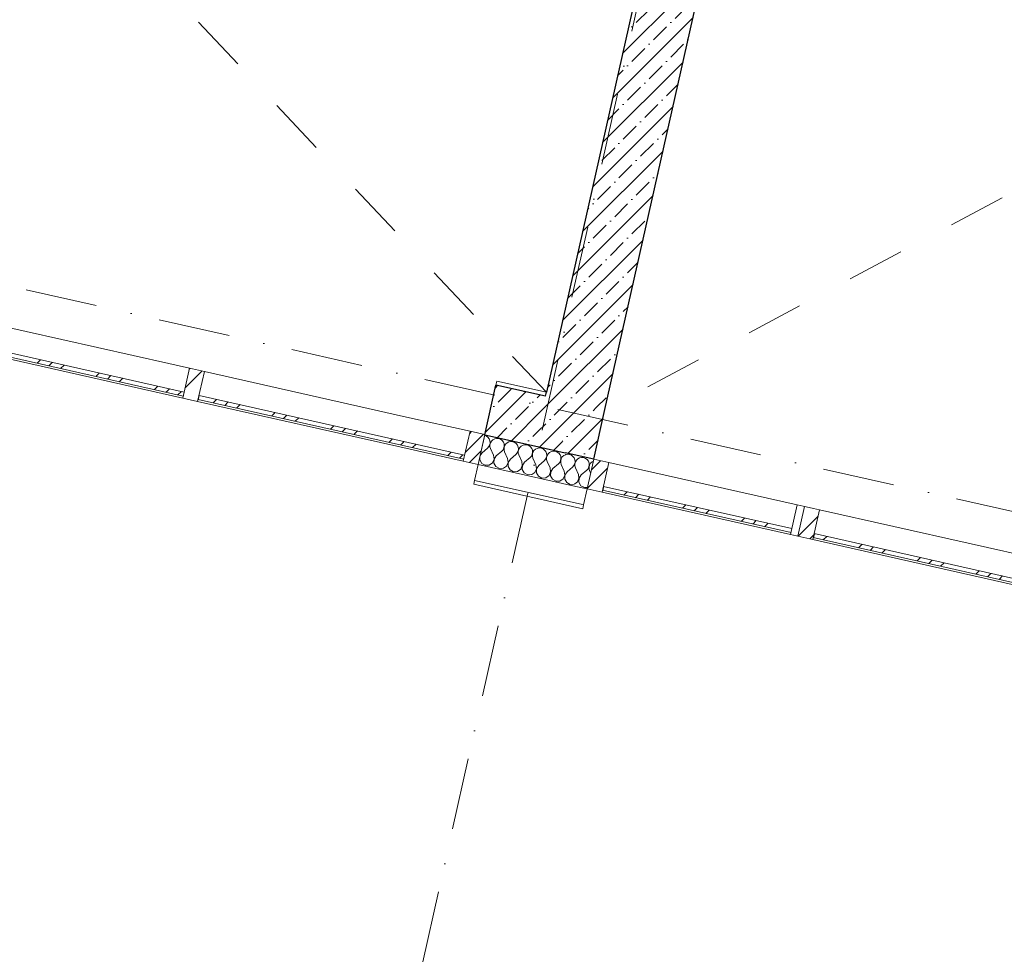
# Model space of a CAD drawing. Header units: millimetres. Extents: x -7218511 to -6645009, y 6003432 to 6221853.
# Tile 26 of 147: x -7177513 to -7172667, y 6131811 to 6136413. Entities that reach past the tile are written whole.
import ezdxf
from ezdxf.enums import TextEntityAlignment as Align

# ---------------------------------------------------------------- set-up
doc = ezdxf.new("R2010")
doc.units = ezdxf.units.MM
doc.header["$MEASUREMENT"] = 0
doc.set_wipeout_variables(frame=1)
for name, pattern in [('Wipeout_Contour', [1000, 0, -1000]), ('Штриховая', [564.444447, 282.222223, -282.222223]), ('Штрихпунктирная', [670.277762, 352.777767, -176.388884, 0, -141.111112])]:
    doc.linetypes.add(name, pattern=pattern)
for name, color, linetype in [('АР-Стены_внешние_.АР', 7, 'Continuous'), ('АР-Стены_внутренние_пилоны.АР', 7, 'Continuous'), ('АР-Чертеж-Оси_Осевые размеры.АР', 7, 'Continuous')]:
    doc.layers.add(name, color=color, linetype=linetype)
for name, color, linetype, lineweight in [('АР-Стены_внешние_.АР_Ном._пера__1', 7, 'Continuous', 0), ('АР-Стены_внешние_.АР_Ном._пера__120', 7, 'Continuous', 0), ('АР-Стены_внутренние_пилоны.АР_Ном._пера__1', 7, 'Continuous', 30), ('АР-текст_наименование_Ном._пера__120', 7, 'Continuous', 0), ('АР-Чертеж-Оси_Осевые размеры.АР_Ном._пера__120', 7, 'Continuous', 0)]:
    doc.layers.add(name, color=color, linetype=linetype, lineweight=lineweight)
doc.styles.add('РЎР“Р•РќР•Р\xa0Р\x98Р\xa0_РЎРўР\x98Р›Р¬_4', font='GOTHIC.TTF')
pattern_1 = [(45, (-6566190.34, 6562677.8), (-176.776695, 176.776695), []), (45, (-6566225.7, 6562713.15), (-176.776695, 176.776695), []), (45, (-6566261.05, 6562748.5), (-176.776695, 176.776695), [])]
pattern_2 = [(45, (-6566190.34, 6562677.8), (-84.852814, 84.852814), []), (45, (-6566232.77, 6562720.22), (-84.852814, 84.852814), [90, -30, 0, -30])]

# ---------------------------------------------------------------- blocks, each defined once
blk = doc.blocks.new('Навесная Стена_15_3', base_point=(-6566190.3, 6562677.8))
at = {"layer": 'АР-Стены_внешние_.АР_Ном._пера__120', "color": 7, "linetype": 'Continuous', "lineweight": 0, "flags": 128}
for points in [[(-7176677.5, 6134698.3), (-7176779.8, 6134721.3), (-7177833.8, 6134958)], [(-7176710.3, 6134552), (-7176812.6, 6134574.9), (-7177866.7, 6134811.7)], [(-7175296.9, 6134388.3), (-7175608.9, 6134458.3), (-7176604.3, 6134681.9)], [(-7175329.8, 6134241.9), (-7175641.8, 6134312), (-7176637.2, 6134535.5)]]:
    blk.add_lwpolyline(points, dxfattribs=at)
at = {"color": 254, "linetype": 'Wipeout_Contour', "lineweight": 0, "ltscale": 37767280.61014289}
blk.add_wipeout([(-7177864.5, 6134821.4), (-7176708.1, 6134561.7), (-7176703.8, 6134581.2), (-7177860.1, 6134840.9)], dxfattribs=at).dxf.layer = 'АР-Стены_внешние_.АР'
at = {"color": 254, "linetype": 'Wipeout_Contour', "lineweight": 0, "ltscale": 37762550.85097779}
blk.add_wipeout([(-7176635, 6134545.3), (-7175327.6, 6134251.7), (-7175323.2, 6134271.2), (-7176630.6, 6134564.8)], dxfattribs=at).dxf.layer = 'АР-Стены_внешние_.АР'
at = {"layer": 'АР-Стены_внешние_.АР', "linetype": 'Continuous', "lineweight": 0, "true_color": 0x000000}
h = blk.add_hatch(dxfattribs=at)
h.set_pattern_fill('АЛЮМИНИЙ_0003', color=18, style=0, pattern_type=2)
h.set_pattern_definition(pattern_1)
h.paths.add_polyline_path([(-7177864.5, 6134821.4), (-7176708.1, 6134561.7), (-7176703.8, 6134581.2), (-7177860.1, 6134840.9)])
h = blk.add_hatch(dxfattribs=at)
h.set_pattern_fill('АЛЮМИНИЙ_0003', color=18, style=0, pattern_type=2)
h.set_pattern_definition(pattern_1)
h.paths.add_polyline_path([(-7176635, 6134545.3), (-7175327.6, 6134251.7), (-7175323.2, 6134271.2), (-7176630.6, 6134564.8)])
at = {"layer": 'АР-Стены_внешние_.АР_Ном._пера__120', "color": 7, "linetype": 'Continuous', "lineweight": 0, "flags": 128}
for points in [[(-7177864.5, 6134821.4), (-7177860.1, 6134840.9), (-7176703.8, 6134581.2), (-7176708.1, 6134561.7)], [(-7176635, 6134545.3), (-7176630.6, 6134564.8), (-7175323.2, 6134271.2), (-7175327.6, 6134251.7)]]:
    blk.add_lwpolyline(points, close=True, dxfattribs=at)
at = {"color": 254, "linetype": 'Wipeout_Contour', "lineweight": 0, "ltscale": 37769611.5219708}
blk.add_wipeout([(-7177939.9, 6134828.1), (-7177866.7, 6134811.7), (-7177833.8, 6134958), (-7177907, 6134974.4)], dxfattribs=at).dxf.layer = 'АР-Стены_внешние_.АР'
at = {"color": 254, "linetype": 'Wipeout_Contour', "lineweight": 0, "ltscale": 37765155.35053606}
blk.add_wipeout([(-7176637.2, 6134535.5), (-7176604.3, 6134681.9), (-7176677.5, 6134698.3), (-7176710.3, 6134552)], dxfattribs=at).dxf.layer = 'АР-Стены_внешние_.АР'
at = {"color": 254, "linetype": 'Wipeout_Contour', "lineweight": 0, "ltscale": 37760152.02993686}
blk.add_wipeout([(-7175256.6, 6134225.5), (-7175223.8, 6134371.8), (-7175296.9, 6134388.3), (-7175329.8, 6134241.9)], dxfattribs=at).dxf.layer = 'АР-Стены_внешние_.АР'
at = {"layer": 'АР-Стены_внешние_.АР', "linetype": 'Continuous', "lineweight": 0, "true_color": 0x000000}
h = blk.add_hatch(dxfattribs=at)
h.set_pattern_fill('АЛЮМИНИЙ_0003', color=18, style=0, pattern_type=2)
h.set_pattern_definition(pattern_1)
h.paths.add_polyline_path([(-7177939.9, 6134828.1), (-7177866.7, 6134811.7), (-7177833.8, 6134958), (-7177907, 6134974.4)])
h = blk.add_hatch(dxfattribs=at)
h.set_pattern_fill('АЛЮМИНИЙ_0003', color=18, style=0, pattern_type=2)
h.set_pattern_definition(pattern_1)
h.paths.add_polyline_path([(-7176637.2, 6134535.5), (-7176604.3, 6134681.9), (-7176677.5, 6134698.3), (-7176710.3, 6134552)])
h = blk.add_hatch(dxfattribs=at)
h.set_pattern_fill('АЛЮМИНИЙ_0003', color=18, style=0, pattern_type=2)
h.set_pattern_definition(pattern_1)
h.paths.add_polyline_path([(-7175256.6, 6134225.5), (-7175223.8, 6134371.8), (-7175296.9, 6134388.3), (-7175329.8, 6134241.9)])
at = {"layer": 'АР-Стены_внешние_.АР_Ном._пера__120', "color": 7, "linetype": 'Continuous', "lineweight": 0, "flags": 128}
for points in [[(-7177939.9, 6134828.1), (-7177866.7, 6134811.7), (-7177833.8, 6134958), (-7177907, 6134974.4)], [(-7176637.2, 6134535.5), (-7176710.3, 6134552), (-7176677.5, 6134698.3), (-7176604.3, 6134681.9)], [(-7175256.6, 6134225.5), (-7175329.8, 6134241.9), (-7175296.9, 6134388.3), (-7175223.8, 6134371.8)]]:
    blk.add_lwpolyline(points, close=True, dxfattribs=at)
blk = doc.blocks.new('Навесная Стена_16_3', base_point=(-6566190.3, 6562677.8))
at = {"layer": 'АР-Стены_внешние_.АР_Ном._пера__120', "color": 7, "linetype": 'Continuous', "lineweight": 0, "flags": 128}
for points in [[(-7173686.5, 6134026.6), (-7174614.3, 6134234.5)], [(-7173719.3, 6133880.2), (-7174647.1, 6134088.2)], [(-7172479.1, 6133755.4), (-7173576.7, 6134001.9)], [(-7172511.9, 6133609), (-7173609.6, 6133855.6)], [(-7171891.7, 6133623.4), (-7172405.9, 6133739)], [(-7171924.5, 6133477.1), (-7172438.8, 6133592.6)]]:
    blk.add_lwpolyline(points, dxfattribs=at)
at = {"color": 254, "linetype": 'Wipeout_Contour', "lineweight": 0, "ltscale": 37756025.91035552}
blk.add_wipeout([(-7174644.9, 6134097.9), (-7173717.1, 6133890), (-7173712.8, 6133909.5), (-7174640.5, 6134117.5)], dxfattribs=at).dxf.layer = 'АР-Стены_внешние_.АР'
at = {"color": 254, "linetype": 'Wipeout_Contour', "lineweight": 0, "ltscale": 37751958.73677685}
blk.add_wipeout([(-7173607.4, 6133865.3), (-7172509.7, 6133618.8), (-7172505.4, 6133638.3), (-7173603, 6133884.9)], dxfattribs=at).dxf.layer = 'АР-Стены_внешние_.АР'
at = {"color": 254, "linetype": 'Wipeout_Contour', "lineweight": 0, "ltscale": 37748772.88153841}
blk.add_wipeout([(-7172436.6, 6133602.4), (-7171922.4, 6133486.9), (-7171918, 6133506.4), (-7172432.2, 6133621.9)], dxfattribs=at).dxf.layer = 'АР-Стены_внешние_.АР'
at = {"layer": 'АР-Стены_внешние_.АР', "linetype": 'Continuous', "lineweight": 0, "true_color": 0x000000}
h = blk.add_hatch(dxfattribs=at)
h.set_pattern_fill('АЛЮМИНИЙ_0003', color=18, style=0, pattern_type=2)
h.set_pattern_definition(pattern_1)
h.paths.add_polyline_path([(-7174644.9, 6134097.9), (-7173717.1, 6133890), (-7173712.8, 6133909.5), (-7174640.5, 6134117.5)])
h = blk.add_hatch(dxfattribs=at)
h.set_pattern_fill('АЛЮМИНИЙ_0003', color=18, style=0, pattern_type=2)
h.set_pattern_definition(pattern_1)
h.paths.add_polyline_path([(-7173607.4, 6133865.3), (-7172509.7, 6133618.8), (-7172505.4, 6133638.3), (-7173603, 6133884.9)])
h = blk.add_hatch(dxfattribs=at)
h.set_pattern_fill('АЛЮМИНИЙ_0003', color=18, style=0, pattern_type=2)
h.set_pattern_definition(pattern_1)
h.paths.add_polyline_path([(-7172436.6, 6133602.4), (-7171922.4, 6133486.9), (-7171918, 6133506.4), (-7172432.2, 6133621.9)])
at = {"layer": 'АР-Стены_внешние_.АР_Ном._пера__120', "color": 7, "linetype": 'Continuous', "lineweight": 0, "flags": 128}
for points in [[(-7174644.9, 6134097.9), (-7174640.5, 6134117.5), (-7173712.8, 6133909.5), (-7173717.1, 6133890)], [(-7173607.4, 6133865.3), (-7173603, 6133884.9), (-7172505.4, 6133638.3), (-7172509.7, 6133618.8)], [(-7172436.6, 6133602.4), (-7172432.2, 6133621.9), (-7171918, 6133506.4), (-7171922.4, 6133486.9)]]:
    blk.add_lwpolyline(points, close=True, dxfattribs=at)
at = {"color": 254, "linetype": 'Wipeout_Contour', "lineweight": 0, "ltscale": 37757941.97916572}
blk.add_wipeout([(-7174720.2, 6134104.6), (-7174647.1, 6134088.2), (-7174614.3, 6134234.5), (-7174687.4, 6134251)], dxfattribs=at).dxf.layer = 'АР-Стены_внешние_.АР'
at = {"color": 254, "linetype": 'Wipeout_Contour', "lineweight": 0, "ltscale": 37754315.66874451}
blk.add_wipeout([(-7173646.1, 6133863.8), (-7173613.3, 6134010.2), (-7173686.5, 6134026.6), (-7173719.3, 6133880.2)], dxfattribs=at).dxf.layer = 'АР-Стены_внешние_.АР'
at = {"color": 254, "linetype": 'Wipeout_Contour', "lineweight": 0, "ltscale": 37749940.06863523}
blk.add_wipeout([(-7172438.8, 6133592.6), (-7172405.9, 6133739), (-7172479.1, 6133755.4), (-7172511.9, 6133609)], dxfattribs=at).dxf.layer = 'АР-Стены_внешние_.АР'
at = {"color": 254, "linetype": 'Wipeout_Contour', "lineweight": 0, "ltscale": 37747811.43326303}
blk.add_wipeout([(-7171851.4, 6133460.7), (-7171818.5, 6133607), (-7171891.7, 6133623.4), (-7171924.5, 6133477.1)], dxfattribs=at).dxf.layer = 'АР-Стены_внешние_.АР'
at = {"layer": 'АР-Стены_внешние_.АР', "linetype": 'Continuous', "lineweight": 0, "true_color": 0x000000}
h = blk.add_hatch(dxfattribs=at)
h.set_pattern_fill('АЛЮМИНИЙ_0003', color=18, style=0, pattern_type=2)
h.set_pattern_definition(pattern_1)
h.paths.add_polyline_path([(-7174720.2, 6134104.6), (-7174647.1, 6134088.2), (-7174614.3, 6134234.5), (-7174687.4, 6134251)])
h = blk.add_hatch(dxfattribs=at)
h.set_pattern_fill('АЛЮМИНИЙ_0003', color=18, style=0, pattern_type=2)
h.set_pattern_definition(pattern_1)
h.paths.add_polyline_path([(-7173646.1, 6133863.8), (-7173613.3, 6134010.2), (-7173686.5, 6134026.6), (-7173719.3, 6133880.2)])
h = blk.add_hatch(dxfattribs=at)
h.set_pattern_fill('АЛЮМИНИЙ_0003', color=18, style=0, pattern_type=2)
h.set_pattern_definition(pattern_1)
h.paths.add_polyline_path([(-7172438.8, 6133592.6), (-7172405.9, 6133739), (-7172479.1, 6133755.4), (-7172511.9, 6133609)])
h = blk.add_hatch(dxfattribs=at)
h.set_pattern_fill('АЛЮМИНИЙ_0003', color=18, style=0, pattern_type=2)
h.set_pattern_definition(pattern_1)
h.paths.add_polyline_path([(-7171851.4, 6133460.7), (-7171818.5, 6133607), (-7171891.7, 6133623.4), (-7171924.5, 6133477.1)])
at = {"layer": 'АР-Стены_внешние_.АР_Ном._пера__120', "color": 7, "linetype": 'Continuous', "lineweight": 0, "flags": 128}
for points in [[(-7174720.2, 6134104.6), (-7174647.1, 6134088.2), (-7174614.3, 6134234.5), (-7174687.4, 6134251)], [(-7173646.1, 6133863.8), (-7173719.3, 6133880.2), (-7173686.5, 6134026.6), (-7173613.3, 6134010.2)], [(-7172438.8, 6133592.6), (-7172511.9, 6133609), (-7172479.1, 6133755.4), (-7172405.9, 6133739)], [(-7171851.4, 6133460.7), (-7171924.5, 6133477.1), (-7171891.7, 6133623.4), (-7171818.5, 6133607)]]:
    blk.add_lwpolyline(points, close=True, dxfattribs=at)
at = {"color": 254, "linetype": 'Wipeout_Contour', "lineweight": 0, "ltscale": 37754183.12845477}
blk.add_wipeout([(-7173609.6, 6133855.6), (-7173576.7, 6134001.9), (-7173649.9, 6134018.4), (-7173682.8, 6133872)], dxfattribs=at).dxf.layer = 'АР-Стены_внешние_.АР'
at = {"layer": 'АР-Стены_внешние_.АР', "linetype": 'Continuous', "lineweight": 0, "true_color": 0x000000}
h = blk.add_hatch(dxfattribs=at)
h.set_pattern_fill('АЛЮМИНИЙ_0003', color=18, style=0, pattern_type=2)
h.set_pattern_definition(pattern_1)
h.paths.add_polyline_path([(-7173609.6, 6133855.6), (-7173576.7, 6134001.9), (-7173649.9, 6134018.4), (-7173682.8, 6133872)])
at = {"layer": 'АР-Стены_внешние_.АР_Ном._пера__120', "color": 7, "linetype": 'Continuous', "lineweight": 0, "flags": 128}
blk.add_lwpolyline([(-7173609.6, 6133855.6), (-7173682.8, 6133872), (-7173649.9, 6134018.4), (-7173576.7, 6134001.9)], close=True, dxfattribs=at)
blk = doc.blocks.new('Стена_132_3', base_point=(-7174779, 6134527.7))
at = {"layer": 'АР-Стены_внутренние_пилоны.АР', "linetype": 'Continuous', "lineweight": 0, "true_color": 0x000000}
h = blk.add_hatch(dxfattribs=at)
h.set_pattern_fill('ЖЕЛЕЗОБЕТОН__PROJECT__0003', color=18, style=0, pattern_type=2)
h.set_pattern_definition(pattern_2)
h.paths.add_polyline_path([(-7174632.6, 6134494.9), (-7173996.5, 6137324.8), (-7174289.2, 6137390.6), (-7174920.9, 6134580.1), (-7174914.1, 6134558.1)])
h = blk.add_hatch(dxfattribs=at)
h.set_pattern_fill('ЖЕЛЕЗОБЕТОН__PROJECT__0003', color=18, style=0, pattern_type=2)
h.set_pattern_definition(pattern_2)
h.paths.add_polyline_path([(-7174920.9, 6134580.1), (-7174925.3, 6134560.6), (-7174914.1, 6134558.1)])
at = {"layer": 'АР-Стены_внешние_.АР_Ном._пера__1', "color": 7, "linetype": 'Continuous', "lineweight": 30}
blk.add_line((-7174925.3, 6134560.6), (-7174920.9, 6134580.1), dxfattribs=at)
at = {"layer": 'АР-Стены_внутренние_пилоны.АР_Ном._пера__1', "color": 7, "linetype": 'Continuous', "lineweight": 30, "flags": 128}
for points in [[(-7174289.2, 6137390.6), (-7174920.9, 6134580.1)], [(-7174289.2, 6137390.6), (-7173996.5, 6137324.8)], [(-7174632.6, 6134494.9), (-7173996.5, 6137324.8)]]:
    blk.add_lwpolyline(points, dxfattribs=at)
blk = doc.blocks.new('*X364', base_point=(-6566190.3, 6562677.8))
at = {"layer": 'АР-Стены_внешние_.АР_Ном._пера__1', "color": 7, "linetype": 'Continuous', "lineweight": 0}
for p, q in [((-7174817.2, 6134275), (-7174825.3, 6134273.4)), ((-7174807.4, 6134274.2), (-7174817.2, 6134275)), ((-7174798.2, 6134270.8), (-7174807.4, 6134274.2)), ((-7174790.2, 6134264.9), (-7174798.2, 6134270.8)), ((-7174784.2, 6134257.1), (-7174790.2, 6134264.9)), ((-7174780.5, 6134248), (-7174784.2, 6134257.1)), ((-7174779.5, 6134238.2), (-7174780.5, 6134248)), ((-7174773.2, 6134246.3), (-7174778.3, 6134237.9)), ((-7174766, 6134253), (-7174773.2, 6134246.3)), ((-7174757.2, 6134257.5), (-7174766, 6134253)), ((-7174747.5, 6134259.4), (-7174757.2, 6134257.5)), ((-7174737.7, 6134258.6), (-7174747.5, 6134259.4)), ((-7174728.5, 6134255.1), (-7174737.7, 6134258.6)), ((-7174720.5, 6134249.3), (-7174728.5, 6134255.1)), ((-7174714.5, 6134241.5), (-7174720.5, 6134249.3)), ((-7174803.2, 6134202.6), (-7174792, 6134212.2)), ((-7174792, 6134212.2), (-7174785.5, 6134219.6)), ((-7174785.5, 6134219.6), (-7174781.2, 6134228.5)), ((-7174781.2, 6134228.5), (-7174779.5, 6134238.2)), ((-7174778.3, 6134237.9), (-7174780.9, 6134228.4)), ((-7174780.9, 6134228.4), (-7174780.9, 6134218.5)), ((-7174780.9, 6134218.5), (-7174778.1, 6134209.1)), ((-7174763.4, 6134176.5), (-7174778.1, 6134209.1)), ((-7174749.5, 6134173.4), (-7174722.3, 6134196.6)), ((-7174722.3, 6134196.6), (-7174715.8, 6134203.9)), ((-7174715.8, 6134203.9), (-7174711.5, 6134212.8)), ((-7174710.9, 6134232.3), (-7174714.5, 6134241.5)), ((-7174711.5, 6134212.8), (-7174709.8, 6134222.5)), ((-7174708.6, 6134222.2), (-7174711.2, 6134212.7)), ((-7174711.2, 6134212.7), (-7174711.2, 6134202.9)), ((-7174711.2, 6134202.9), (-7174708.4, 6134193.4)), ((-7174709.8, 6134222.5), (-7174710.9, 6134232.3)), ((-7174703.5, 6134230.7), (-7174708.6, 6134222.2)), ((-7174696.3, 6134237.4), (-7174703.5, 6134230.7)), ((-7174689.7, 6134240.7), (-7174696.3, 6134237.4)), ((-7174768.3, 6134139.3), (-7174760.6, 6134157.2)), ((-7174760.6, 6134157.2), (-7174763.4, 6134176.5)), ((-7174760.3, 6134157.1), (-7174761, 6134137.6)), ((-7174749.5, 6134173.4), (-7174760.3, 6134157.1)), ((-7174703, 6134181.5), (-7174708.4, 6134193.4)), ((-7174780.8, 6134130.6), (-7174768.3, 6134139.3)), ((-7174761, 6134137.6), (-7174751.3, 6134120.7)), ((-7174751.3, 6134120.7), (-7174734.1, 6134111.4)), ((-7174734.1, 6134111.4), (-7174718.6, 6134112.2))]:
    blk.add_line(p, q, dxfattribs=at)
blk = doc.blocks.new('*X365', base_point=(-6566190.3, 6562677.8))
at = {"layer": 'АР-Стены_внешние_.АР_Ном._пера__1', "color": 7, "linetype": 'Continuous', "lineweight": 0}
for p, q in [((-7175216.3, 6134364.6), (-7175224.7, 6134367.8)), ((-7175208.4, 6134358.8), (-7175216.3, 6134364.6)), ((-7175202.4, 6134351), (-7175208.4, 6134358.8)), ((-7175198.7, 6134341.8), (-7175202.4, 6134351)), ((-7175197.7, 6134332), (-7175198.7, 6134341.8)), ((-7175184.1, 6134346.9), (-7175191.4, 6134340.2)), ((-7175175.3, 6134351.4), (-7175184.1, 6134346.9)), ((-7175165.7, 6134353.3), (-7175175.3, 6134351.4)), ((-7175155.9, 6134352.5), (-7175165.7, 6134353.3)), ((-7175146.6, 6134349), (-7175155.9, 6134352.5)), ((-7175138.7, 6134343.1), (-7175146.6, 6134349)), ((-7175132.7, 6134335.3), (-7175138.7, 6134343.1)), ((-7175237.4, 6134282.9), (-7175210.2, 6134306.1)), ((-7175210.2, 6134306.1), (-7175203.7, 6134313.5)), ((-7175203.7, 6134313.5), (-7175199.4, 6134322.3)), ((-7175199.4, 6134322.3), (-7175197.7, 6134332)), ((-7175196.5, 6134331.8), (-7175199.1, 6134322.3)), ((-7175199.1, 6134322.3), (-7175199, 6134312.4)), ((-7175199, 6134312.4), (-7175196.3, 6134303)), ((-7175191.4, 6134340.2), (-7175196.5, 6134331.8)), ((-7175181.6, 6134270.4), (-7175196.3, 6134303)), ((-7175140.5, 6134290.4), (-7175134, 6134297.8)), ((-7175134, 6134297.8), (-7175129.7, 6134306.7)), ((-7175129, 6134326.2), (-7175132.7, 6134335.3)), ((-7175129.7, 6134306.7), (-7175128, 6134316.4)), ((-7175126.8, 6134316.1), (-7175129.4, 6134306.6)), ((-7175129.4, 6134306.6), (-7175129.3, 6134296.8)), ((-7175129.3, 6134296.8), (-7175126.6, 6134287.3)), ((-7175128, 6134316.4), (-7175129, 6134326.2)), ((-7175121.7, 6134324.5), (-7175126.8, 6134316.1)), ((-7175114.4, 6134331.2), (-7175121.7, 6134324.5)), ((-7175105.7, 6134335.7), (-7175114.4, 6134331.2)), ((-7175096, 6134337.6), (-7175105.7, 6134335.7)), ((-7175086.2, 6134336.8), (-7175096, 6134337.6)), ((-7175076.9, 6134333.3), (-7175086.2, 6134336.8)), ((-7175069, 6134327.5), (-7175076.9, 6134333.3)), ((-7175063, 6134319.7), (-7175069, 6134327.5)), ((-7175059.3, 6134310.5), (-7175063, 6134319.7)), ((-7175060, 6134291), (-7175058.3, 6134300.7)), ((-7175057.1, 6134300.5), (-7175059.7, 6134291)), ((-7175058.3, 6134300.7), (-7175059.3, 6134310.5)), ((-7175052, 6134308.9), (-7175057.1, 6134300.5)), ((-7175044.7, 6134315.6), (-7175052, 6134308.9)), ((-7175036, 6134320.1), (-7175044.7, 6134315.6)), ((-7175026.3, 6134322), (-7175036, 6134320.1)), ((-7175016.5, 6134321.2), (-7175026.3, 6134322)), ((-7175007.2, 6134317.7), (-7175016.5, 6134321.2)), ((-7174999.3, 6134311.8), (-7175007.2, 6134317.7)), ((-7174993.3, 6134304), (-7174999.3, 6134311.8)), ((-7174989.6, 6134294.9), (-7174993.3, 6134304)), ((-7174988.6, 6134285.1), (-7174989.6, 6134294.9)), ((-7174982.3, 6134293.2), (-7174987.4, 6134284.8)), ((-7174975, 6134299.9), (-7174982.3, 6134293.2)), ((-7174966.3, 6134304.4), (-7174975, 6134299.9)), ((-7174956.6, 6134306.3), (-7174966.3, 6134304.4)), ((-7174946.8, 6134305.5), (-7174956.6, 6134306.3)), ((-7174937.6, 6134302), (-7174946.8, 6134305.5)), ((-7174929.6, 6134296.2), (-7174937.6, 6134302)), ((-7174923.6, 6134288.4), (-7174929.6, 6134296.2)), ((-7175248.3, 6134262.4), (-7175248.8, 6134247.1)), ((-7175248.8, 6134247.1), (-7175239.1, 6134230.2)), ((-7175237.4, 6134282.9), (-7175246.9, 6134268.5)), ((-7175186.5, 6134233.2), (-7175178.8, 6134251.1)), ((-7175178.8, 6134251.1), (-7175181.6, 6134270.4)), ((-7175178.5, 6134251), (-7175179.1, 6134231.5)), ((-7175167.7, 6134267.3), (-7175178.5, 6134251)), ((-7175167.7, 6134267.3), (-7175140.5, 6134290.4)), ((-7175111.9, 6134254.7), (-7175126.6, 6134287.3)), ((-7175109.1, 6134235.4), (-7175111.9, 6134254.7)), ((-7175098, 6134251.6), (-7175108.8, 6134235.4)), ((-7175098, 6134251.6), (-7175070.8, 6134274.8)), ((-7175070.8, 6134274.8), (-7175064.3, 6134282.2)), ((-7175064.3, 6134282.2), (-7175060, 6134291)), ((-7175059.7, 6134291), (-7175059.6, 6134281.1)), ((-7175059.6, 6134281.1), (-7175056.9, 6134271.7)), ((-7175042.2, 6134239.1), (-7175056.9, 6134271.7)), ((-7175028.3, 6134236), (-7175001.1, 6134259.1)), ((-7175001.1, 6134259.1), (-7174994.6, 6134266.5)), ((-7174994.6, 6134266.5), (-7174990.3, 6134275.4)), ((-7174990.3, 6134275.4), (-7174988.6, 6134285.1)), ((-7174987.4, 6134284.8), (-7174990, 6134275.3)), ((-7174990, 6134275.3), (-7174989.9, 6134265.5)), ((-7174989.9, 6134265.5), (-7174987.2, 6134256)), ((-7174972.5, 6134223.4), (-7174987.2, 6134256)), ((-7174931.4, 6134243.5), (-7174924.9, 6134250.9)), ((-7174924.9, 6134250.9), (-7174920.6, 6134259.7)), ((-7174919.9, 6134279.3), (-7174923.6, 6134288.4)), ((-7174920.6, 6134259.7), (-7174918.9, 6134269.5)), ((-7174917.7, 6134269.2), (-7174920.3, 6134259.7)), ((-7174920.3, 6134259.7), (-7174920.2, 6134249.8)), ((-7174920.2, 6134249.8), (-7174917.5, 6134240.4)), ((-7174918.9, 6134269.5), (-7174919.9, 6134279.3)), ((-7174912.6, 6134277.6), (-7174917.7, 6134269.2)), ((-7174905.4, 6134284.3), (-7174912.6, 6134277.6)), ((-7174896.6, 6134288.8), (-7174905.4, 6134284.3)), ((-7174886.9, 6134290.7), (-7174896.6, 6134288.8)), ((-7174877.1, 6134289.9), (-7174886.9, 6134290.7)), ((-7174867.9, 6134286.4), (-7174877.1, 6134289.9)), ((-7174859.9, 6134280.6), (-7174867.9, 6134286.4)), ((-7174853.9, 6134272.8), (-7174859.9, 6134280.6)), ((-7174850.2, 6134263.6), (-7174853.9, 6134272.8)), ((-7174850.9, 6134244.1), (-7174849.2, 6134253.8)), ((-7174848, 6134253.5), (-7174850.6, 6134244)), ((-7174849.2, 6134253.8), (-7174850.2, 6134263.6)), ((-7174842.9, 6134262), (-7174848, 6134253.5)), ((-7174835.7, 6134268.7), (-7174842.9, 6134262)), ((-7174826.9, 6134273.1), (-7174835.7, 6134268.7)), ((-7174825.3, 6134273.4), (-7174826.9, 6134273.1)), ((-7175239.1, 6134230.2), (-7175222, 6134220.9)), ((-7175222, 6134220.9), (-7175202.5, 6134222)), ((-7175202.5, 6134222), (-7175186.5, 6134233.2)), ((-7175179.1, 6134231.5), (-7175169.5, 6134214.6)), ((-7175169.5, 6134214.6), (-7175152.3, 6134205.2)), ((-7175152.3, 6134205.2), (-7175132.8, 6134206.3)), ((-7175132.8, 6134206.3), (-7175116.8, 6134217.5)), ((-7175116.8, 6134217.5), (-7175109.1, 6134235.4)), ((-7175108.8, 6134235.4), (-7175109.5, 6134215.9)), ((-7175109.5, 6134215.9), (-7175099.8, 6134198.9)), ((-7175099.8, 6134198.9), (-7175082.6, 6134189.6)), ((-7175063.1, 6134190.7), (-7175047.1, 6134201.9)), ((-7175047.1, 6134201.9), (-7175039.4, 6134219.8)), ((-7175039.4, 6134219.8), (-7175042.2, 6134239.1)), ((-7175039.1, 6134219.7), (-7175039.8, 6134200.2)), ((-7175039.8, 6134200.2), (-7175030.1, 6134183.3)), ((-7175028.3, 6134236), (-7175039.1, 6134219.7)), ((-7174977.4, 6134186.2), (-7174969.7, 6134204.1)), ((-7174969.7, 6134204.1), (-7174972.5, 6134223.4)), ((-7174969.4, 6134204.1), (-7174970.1, 6134184.6)), ((-7174958.6, 6134220.3), (-7174969.4, 6134204.1)), ((-7174958.6, 6134220.3), (-7174931.4, 6134243.5)), ((-7174902.8, 6134207.8), (-7174917.5, 6134240.4)), ((-7174900, 6134188.5), (-7174902.8, 6134207.8)), ((-7174888.9, 6134204.7), (-7174899.7, 6134188.4)), ((-7174888.9, 6134204.7), (-7174861.7, 6134227.9)), ((-7174861.7, 6134227.9), (-7174855.2, 6134235.2)), ((-7174855.2, 6134235.2), (-7174850.9, 6134244.1)), ((-7174850.6, 6134244), (-7174850.5, 6134234.2)), ((-7174850.5, 6134234.2), (-7174847.8, 6134224.7)), ((-7174833.1, 6134192.2), (-7174847.8, 6134224.7)), ((-7174819.2, 6134189), (-7174803.2, 6134202.6)), ((-7175082.6, 6134189.6), (-7175063.1, 6134190.7)), ((-7175030.1, 6134183.3), (-7175012.9, 6134173.9)), ((-7175012.9, 6134173.9), (-7174993.4, 6134175)), ((-7174993.4, 6134175), (-7174977.4, 6134186.2)), ((-7174970.1, 6134184.6), (-7174960.4, 6134167.6)), ((-7174960.4, 6134167.6), (-7174943.2, 6134158.3)), ((-7174943.2, 6134158.3), (-7174923.7, 6134159.4)), ((-7174923.7, 6134159.4), (-7174907.7, 6134170.6)), ((-7174907.7, 6134170.6), (-7174900, 6134188.5)), ((-7174899.7, 6134188.4), (-7174900.4, 6134168.9)), ((-7174900.4, 6134168.9), (-7174890.7, 6134152)), ((-7174890.7, 6134152), (-7174873.5, 6134142.7)), ((-7174854, 6134143.7), (-7174838, 6134154.9)), ((-7174838, 6134154.9), (-7174830.3, 6134172.8)), ((-7174830.3, 6134172.8), (-7174833.1, 6134192.2)), ((-7174830, 6134172.8), (-7174830.7, 6134153.3)), ((-7174830.7, 6134153.3), (-7174821, 6134136.3)), ((-7174819.2, 6134189), (-7174830, 6134172.8)), ((-7174873.5, 6134142.7), (-7174854, 6134143.7)), ((-7174821, 6134136.3), (-7174803.8, 6134127)), ((-7174803.8, 6134127), (-7174784.3, 6134128.1)), ((-7174784.3, 6134128.1), (-7174780.8, 6134130.6))]:
    blk.add_line(p, q, dxfattribs=at)
blk = doc.blocks.new('Стена_186_3', base_point=(-7175169.1, 6134615.3))
at = {"layer": 'АР-Стены_внешние_.АР', "linetype": 'Continuous', "lineweight": 0, "true_color": 0x000000}
h = blk.add_hatch(dxfattribs=at)
h.set_pattern_fill('ШТУКАТУРКА__ГИПС_01_0003', color=18, style=0, pattern_type=2)
h.set_pattern_definition([(45, (-6566190.34, 6563027.8), (-111.369318, 111.369318), [0, -105, 0, -157.5]), (110, (-6565840.34, 6563027.8), (148.001588, 53.868173), [0, -77, 0, -133])])
h.paths.add_polyline_path([(-7174920.9, 6134580.1), (-7175164.7, 6134634.8), (-7175169.1, 6134615.3), (-7174925.3, 6134560.6)])
h = blk.add_hatch(dxfattribs=at)
h.set_pattern_fill('ЖЕЛЕЗОБЕТОН__PROJECT__0003', color=18, style=0, pattern_type=2)
h.set_pattern_definition(pattern_2)
h.paths.add_polyline_path([(-7174925.3, 6134560.6), (-7175169.1, 6134615.3), (-7175223.9, 6134371.4), (-7174980.1, 6134316.7)])
h = blk.add_hatch(dxfattribs=at)
h.set_pattern_fill('ЖЕЛЕЗОБЕТОН__PROJECT__0003', color=18, style=0, pattern_type=2)
h.set_pattern_definition(pattern_2)
h.paths.add_polyline_path([(-7174980.1, 6134316.7), (-7174828.2, 6134282.5), (-7174914.1, 6134558.1), (-7174925.3, 6134560.6)])
h = blk.add_hatch(dxfattribs=at)
h.set_pattern_fill('ЖЕЛЕЗОБЕТОН__PROJECT__0003', color=18, style=0, pattern_type=2)
h.set_pattern_definition(pattern_2)
h.paths.add_polyline_path([(-7174687.4, 6134251), (-7174632.6, 6134494.9), (-7174914.1, 6134558.1), (-7174828.2, 6134282.5)])
at = {"layer": 'АР-Стены_внешние_.АР_Ном._пера__1', "color": 7, "linetype": 'Continuous', "lineweight": 30}
for p, q in [((-7174925.3, 6134560.6), (-7175169.1, 6134615.3)), ((-7174925.3, 6134560.6), (-7174920.9, 6134580.1)), ((-7175223.9, 6134371.4), (-7174980.1, 6134316.7)), ((-7174980.1, 6134316.7), (-7174828.2, 6134282.5))]:
    blk.add_line(p, q, dxfattribs=at)
at = {"layer": 'АР-Стены_внешние_.АР_Ном._пера__1', "color": 7, "linetype": 'Continuous', "lineweight": 0}
for p, q in [((-7175256.7, 6134225), (-7174776.6, 6134117.2)), ((-7175274.2, 6134147), (-7174749.1, 6134029.1))]:
    blk.add_line(p, q, dxfattribs=at)
at = {"layer": 'АР-Стены_внешние_.АР_Ном._пера__1', "color": 7, "linetype": 'Continuous', "lineweight": 0, "flags": 128}
for points in [[(-7175169.1, 6134615.3), (-7175164.7, 6134634.8)], [(-7174920.9, 6134580.1), (-7175164.7, 6134634.8)], [(-7175256.7, 6134225), (-7175223.9, 6134371.4)], [(-7175274.2, 6134147), (-7175256.7, 6134225)], [(-7175278.6, 6134127.4), (-7175274.2, 6134147)], [(-7175278.6, 6134127.4), (-7174742.3, 6134007)]]:
    blk.add_lwpolyline(points, dxfattribs=at)
at = {"layer": 'АР-Стены_внешние_.АР_Ном._пера__1', "color": 7, "linetype": 'Continuous', "lineweight": 30, "flags": 128}
blk.add_lwpolyline([(-7175223.9, 6134371.4), (-7175169.1, 6134615.3)], dxfattribs=at)
at = {"layer": 'АР-Стены_внутренние_пилоны.АР_Ном._пера__1', "color": 7, "linetype": 'Continuous', "lineweight": 30}
blk.add_line((-7174687.4, 6134251), (-7174828.2, 6134282.5), dxfattribs=at)
at = {"layer": 'АР-Стены_внутренние_пилоны.АР_Ном._пера__1', "color": 7, "linetype": 'Continuous', "lineweight": 0}
for p, q in [((-7174720.3, 6134104.6), (-7174776.6, 6134117.2)), ((-7174737.9, 6134026.6), (-7174749.1, 6134029.1))]:
    blk.add_line(p, q, dxfattribs=at)
at = {"layer": 'АР-Стены_внутренние_пилоны.АР_Ном._пера__1', "color": 7, "linetype": 'Continuous', "lineweight": 30, "flags": 128}
blk.add_lwpolyline([(-7174687.4, 6134251), (-7174632.6, 6134494.9)], dxfattribs=at)
at = {"layer": 'АР-Стены_внутренние_пилоны.АР_Ном._пера__1', "color": 7, "linetype": 'Continuous', "lineweight": 0, "flags": 128}
for points in [[(-7174720.3, 6134104.6), (-7174687.4, 6134251)], [(-7174737.9, 6134026.6), (-7174720.3, 6134104.6)], [(-7174742.3, 6134007), (-7174737.9, 6134026.6)]]:
    blk.add_lwpolyline(points, dxfattribs=at)
at = {"layer": 'АР-Стены_внешние_.АР', "color": 7, "lineweight": 0}
for name in ['*X365', '*X364']:
    blk.add_blockref(name, (-6566190.3, 6562677.8), dxfattribs=at)
blk = doc.blocks.new('Стандартный Маркер Сетки[12]_3', base_point=(-7171413.6, 6150104.3))
at = {"layer": 'АР-Чертеж-Оси_Осевые размеры.АР_Ном._пера__120', "color": 7, "linetype": 'Штрихпунктирная', "lineweight": 0}
blk.add_line((-7171632.8, 6149128.6), (-7176195.3, 6128814.2), dxfattribs=at)
at = {"layer": 'АР-Чертеж-Оси_Осевые размеры.АР_Ном._пера__120', "color": 7, "lineweight": 0, "style": 'РЎР“Р•РќР•Р\xa0Р\x98Р\xa0_РЎРўР\x98Р›Р¬_4'}
blk.add_attdef('AC_MarkerText_1', text='', height=350, rotation=347.3417, dxfattribs=at).set_placement((-7176454, 6127531.7), align=Align.TOP_CENTER)
blk = doc.blocks.new('Стандартный Маркер Сетки[41]_3', base_point=(-7171413.6, 6150104.3))
at = {"layer": 'АР-Чертеж-Оси_Осевые размеры.АР_Ном._пера__120', "color": 7, "linetype": 'Штрихпунктирная', "lineweight": 0}
blk.add_line((-7171632.8, 6149128.6), (-7176195.3, 6128814.2), dxfattribs=at)
at = {"layer": 'АР-Чертеж-Оси_Осевые размеры.АР_Ном._пера__120', "color": 7, "lineweight": 0, "style": 'РЎР“Р•РќР•Р\xa0Р\x98Р\xa0_РЎРўР\x98Р›Р¬_4'}
blk.add_attdef('AC_MarkerText_1', text='', height=350, rotation=347.3417, dxfattribs=at).set_placement((-7176454, 6127531.7), align=Align.TOP_CENTER)
blk = doc.blocks.new('Стандартный Маркер Сетки[76]_3', base_point=(-7217047.9, 6143970.3))
at = {"layer": 'АР-Чертеж-Оси_Осевые размеры.АР_Ном._пера__120', "color": 7, "linetype": 'Штрихпунктирная', "lineweight": 0}
blk.add_line((-7216072.2, 6143751.1), (-7137131, 6126021.4), dxfattribs=at)
at = {"layer": 'АР-Чертеж-Оси_Осевые размеры.АР_Ном._пера__120', "color": 7, "lineweight": 0, "style": 'РЎР“Р•РќР•Р\xa0Р\x98Р\xa0_РЎРўР\x98Р›Р¬_4'}
for tag, p in [('AC_MarkerText_1_0', (-7217465.8, 6144260.9)), ('AC_MarkerText_1_1', (-7135597.5, 6125873.7))]:
    blk.add_attdef(tag, text='', height=350, rotation=347.3417, dxfattribs=at).set_placement(p, align=Align.TOP_CENTER)
blk = doc.blocks.new('Стандартный Маркер Сетки[88]_3', base_point=(-7217047.9, 6143970.3))
at = {"layer": 'АР-Чертеж-Оси_Осевые размеры.АР_Ном._пера__120', "color": 7, "linetype": 'Штрихпунктирная', "lineweight": 0}
blk.add_line((-7216072.2, 6143751.1), (-7137131, 6126021.4), dxfattribs=at)
at = {"layer": 'АР-Чертеж-Оси_Осевые размеры.АР_Ном._пера__120', "color": 7, "lineweight": 0, "style": 'РЎР“Р•РќР•Р\xa0Р\x98Р\xa0_РЎРўР\x98Р›Р¬_4'}
for tag, p in [('AC_MarkerText_1_0', (-7217465.8, 6144260.9)), ('AC_MarkerText_1_1', (-7135597.5, 6125873.7))]:
    blk.add_attdef(tag, text='', height=350, rotation=347.3417, dxfattribs=at).set_placement(p, align=Align.TOP_CENTER)
blk = doc.blocks.new('Стандартный Маркер Сетки[92]_3', base_point=(-7217047.9, 6143970.3))
at = {"layer": 'АР-Чертеж-Оси_Осевые размеры.АР_Ном._пера__120', "color": 7, "linetype": 'Штрихпунктирная', "lineweight": 0}
blk.add_line((-7216072.2, 6143751.1), (-7137131, 6126021.4), dxfattribs=at)
at = {"layer": 'АР-Чертеж-Оси_Осевые размеры.АР_Ном._пера__120', "color": 7, "lineweight": 0, "style": 'РЎР“Р•РќР•Р\xa0Р\x98Р\xa0_РЎРўР\x98Р›Р¬_4'}
for tag, p in [('AC_MarkerText_1_0', (-7217465.8, 6144260.9)), ('AC_MarkerText_1_1', (-7135597.5, 6125873.7))]:
    blk.add_attdef(tag, text='', height=350, rotation=347.3417, dxfattribs=at).set_placement(p, align=Align.TOP_CENTER)
blk = doc.blocks.new('Стандартный Маркер Сетки[97]_3', base_point=(-7217047.9, 6143970.3))
at = {"layer": 'АР-Чертеж-Оси_Осевые размеры.АР_Ном._пера__120', "color": 7, "linetype": 'Штрихпунктирная', "lineweight": 0}
blk.add_line((-7216072.2, 6143751.1), (-7137131, 6126021.4), dxfattribs=at)
at = {"layer": 'АР-Чертеж-Оси_Осевые размеры.АР_Ном._пера__120', "color": 7, "lineweight": 0, "style": 'РЎР“Р•РќР•Р\xa0Р\x98Р\xa0_РЎРўР\x98Р›Р¬_4'}
for tag, p in [('AC_MarkerText_1_0', (-7217465.8, 6144260.9)), ('AC_MarkerText_1_1', (-7135597.5, 6125873.7))]:
    blk.add_attdef(tag, text='', height=350, rotation=347.3417, dxfattribs=at).set_placement(p, align=Align.TOP_CENTER)

msp = doc.modelspace()

# ---------------------------------------------------------------- linework, layer by layer
at = {"layer": 'АР-текст_наименование_Ном._пера__120', "color": 7, "linetype": 'Штриховая', "lineweight": 0}
msp.add_line((-7166702.5, 6138725.6), (-7174632.6, 6134494.9), dxfattribs=at)

# ---------------------------------------------------------------- block references
at = {"layer": 'АР-Стены_внешние_.АР', "linetype": 'Continuous', "lineweight": 0}
for name in ['Навесная Стена_15_3', 'Навесная Стена_16_3']:
    msp.add_blockref(name, (-6566190.3, 6562677.8), dxfattribs=at)
at = {"layer": 'АР-Стены_внутренние_пилоны.АР', "color": 7, "lineweight": 0}
msp.add_blockref('Стена_132_3', (-7174779, 6134527.7), dxfattribs=at)

# ---------------------------------------------------------------- next in the draw order: linework, layer by layer
at = {"layer": 'АР-текст_наименование_Ном._пера__120', "color": 7, "linetype": 'Штриховая', "lineweight": 0}
msp.add_line((-7183979.6, 6144215.1), (-7174920.9, 6134580.1), dxfattribs=at)

# ---------------------------------------------------------------- next in the draw order: block references
at = {"layer": 'АР-Стены_внешние_.АР', "color": 7, "lineweight": 0}
msp.add_blockref('Стена_186_3', (-7175169.1, 6134615.3), dxfattribs=at)
at = {"layer": 'АР-Чертеж-Оси_Осевые размеры.АР', "color": 8, "linetype": 'Continuous', "lineweight": 15}
for name, p in [('Стандартный Маркер Сетки[12]_3', (-7171413.6, 6150104.3)), ('Стандартный Маркер Сетки[41]_3', (-7171413.6, 6150104.3)), ('Стандартный Маркер Сетки[76]_3', (-7217047.9, 6143970.3)), ('Стандартный Маркер Сетки[88]_3', (-7217047.9, 6143970.3)), ('Стандартный Маркер Сетки[92]_3', (-7217047.9, 6143970.3)), ('Стандартный Маркер Сетки[97]_3', (-7217047.9, 6143970.3))]:
    msp.add_blockref(name, p, dxfattribs=at)

doc.saveas('drawing.dxf')
